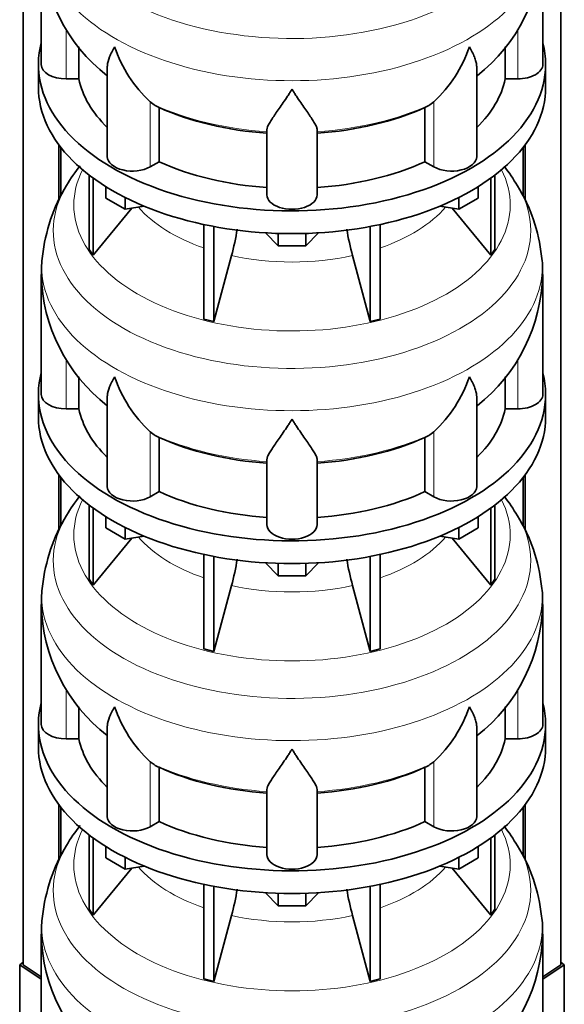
# Model space of a CAD drawing. Header units: millimetres. Extents: x 166 to 773, y -3911 to 2448.
# Tile 5 of 29: x 578 to 773, y -3657 to -3304. Entities that reach past the tile are written whole.
import ezdxf

# ---------------------------------------------------------------- set-up
doc = ezdxf.new("R2010")
doc.units = ezdxf.units.MM
for name, color, linetype in [('LOW_134-19', 7, 'Continuous'), ('VSI134_DIFFUSORE', 7, 'Continuous'), ('VSI134_TERMINALE', 7, 'Continuous')]:
    doc.layers.add(name, color=color, linetype=linetype)

# ---------------------------------------------------------------- blocks, each defined once
blk = doc.blocks.new('SE4')
at = {"layer": 'LOW_134-19', "color": 7, "linetype": 'Continuous', "lineweight": 35}
for p, q in [((579.14, -3643.2), (579.14, -1381.16)), ((771.99, -3643.2), (771.99, -1381.16)), ((591.89, -3348.95), (591.89, -3368.84)), ((759.24, -3348.95), (759.24, -3368.82)), ((592.64, -3349.94), (592.64, -3367.4)), ((758.49, -3349.94), (758.49, -3367.18)), ((591.89, -3467.35), (591.89, -3487.23)), ((592.64, -3468.34), (592.64, -3485.79)), ((758.49, -3468.34), (758.49, -3485.57)), ((759.24, -3467.35), (759.24, -3487.22)), ((591.89, -3585.74), (591.89, -3605.63)), ((759.24, -3585.74), (759.24, -3605.61)), ((592.64, -3586.73), (592.64, -3604.18)), ((758.49, -3586.73), (758.49, -3603.96))]:
    blk.add_line(p, q, dxfattribs=at)
at = {"layer": 'VSI134_DIFFUSORE', "color": 7, "linetype": 'Continuous', "lineweight": 35}
for p, q in [((585.57, -3277.09), (585.57, -3320.14)), ((765.57, -3320.14), (765.57, -3277.09)), ((599.09, -3325.34), (599.09, -3313.87)), ((752.04, -3313.86), (752.04, -3325.34)), ((584.57, -3320.14), (584.57, -3328.31)), ((741.84, -3353.21), (741.84, -3320.92)), ((766.57, -3328.31), (766.57, -3320.14)), ((609.29, -3321.05), (609.29, -3353.21)), ((594.57, -3325.34), (599.09, -3325.34)), ((752.04, -3325.34), (756.57, -3325.34)), ((626.08, -3334.59), (624.65, -3333.54)), ((726.48, -3333.54), (725.06, -3334.59)), ((627.86, -3355.04), (627.86, -3335.56)), ((723.28, -3335.56), (723.28, -3355.04)), ((666.57, -3366.91), (666.57, -3343.56)), ((684.57, -3366.91), (684.57, -3343.56)), ((624.65, -3356.88), (627.86, -3355.04)), ((723.28, -3355.04), (726.48, -3356.88)), ((602.74, -3359.81), (602.74, -3386.49)), ((748.39, -3359.81), (748.39, -3386.49)), ((604.27, -3360.95), (604.27, -3388.62)), ((746.86, -3360.95), (746.86, -3388.62)), ((608.81, -3368.07), (608.81, -3364.01)), ((742.32, -3368.07), (742.32, -3364.01)), ((615.75, -3372.07), (608.81, -3368.07)), ((615.75, -3372.07), (615.75, -3367.9)), ((735.38, -3372.07), (735.38, -3367.9)), ((742.32, -3368.07), (735.38, -3372.07)), ((604.27, -3388.62), (618.13, -3371.71)), ((622.57, -3371.02), (615.75, -3372.07)), ((735.38, -3372.07), (728.56, -3371.02)), ((733, -3371.71), (746.86, -3388.62)), ((643.87, -3377.56), (643.87, -3411.48)), ((647.56, -3378.3), (647.56, -3412.37)), ((670.66, -3385.21), (666.01, -3380.55)), ((670.66, -3385.21), (670.66, -3380.77)), ((685.12, -3380.55), (680.47, -3385.21)), ((680.47, -3385.21), (680.47, -3380.77)), ((703.57, -3378.3), (703.57, -3412.37)), ((707.26, -3377.56), (707.26, -3411.48)), ((602.74, -3386.49), (604.27, -3388.62)), ((680.47, -3385.21), (670.66, -3385.21)), ((746.86, -3388.62), (748.39, -3386.49)), ((647.56, -3412.37), (653.84, -3388.75)), ((697.29, -3388.75), (703.57, -3412.37)), ((585.57, -3395.48), (585.57, -3438.53)), ((765.57, -3438.53), (765.57, -3395.48)), ((643.87, -3411.48), (647.56, -3412.37)), ((703.57, -3412.37), (707.26, -3411.48)), ((599.09, -3443.73), (599.09, -3432.26)), ((752.04, -3432.25), (752.04, -3443.73)), ((584.57, -3438.53), (584.57, -3446.7)), ((609.29, -3439.44), (609.29, -3471.6)), ((741.84, -3471.6), (741.84, -3439.32)), ((766.57, -3446.7), (766.57, -3438.53)), ((594.57, -3443.73), (599.09, -3443.73)), ((752.04, -3443.73), (756.57, -3443.73)), ((626.08, -3452.98), (624.65, -3451.93)), ((627.86, -3473.43), (627.86, -3453.95)), ((723.28, -3453.95), (723.28, -3473.43)), ((726.48, -3451.93), (725.06, -3452.98)), ((666.57, -3485.3), (666.57, -3461.95)), ((684.57, -3485.3), (684.57, -3461.95)), ((624.65, -3475.28), (627.86, -3473.43)), ((723.28, -3473.43), (726.48, -3475.28)), ((602.74, -3478.2), (602.74, -3504.88)), ((604.27, -3479.35), (604.27, -3507.01)), ((746.86, -3479.35), (746.86, -3507.01)), ((748.39, -3478.2), (748.39, -3504.88)), ((608.81, -3486.46), (608.81, -3482.4)), ((742.32, -3486.46), (742.32, -3482.4)), ((615.75, -3490.47), (608.81, -3486.46)), ((615.75, -3490.47), (615.75, -3486.29)), ((735.38, -3490.47), (735.38, -3486.29)), ((742.32, -3486.46), (735.38, -3490.47)), ((604.27, -3507.01), (618.13, -3490.1)), ((622.57, -3489.41), (615.75, -3490.47)), ((735.38, -3490.47), (728.56, -3489.41)), ((733, -3490.1), (746.86, -3507.01)), ((643.87, -3495.95), (643.87, -3529.88)), ((647.56, -3496.69), (647.56, -3530.76)), ((703.57, -3496.69), (703.57, -3530.76)), ((707.26, -3495.95), (707.26, -3529.88)), ((670.66, -3503.6), (666.01, -3498.95)), ((670.66, -3503.6), (670.66, -3499.16)), ((685.12, -3498.95), (680.47, -3503.6)), ((680.47, -3503.6), (680.47, -3499.16)), ((680.47, -3503.6), (670.66, -3503.6)), ((602.74, -3504.88), (604.27, -3507.01)), ((647.56, -3530.76), (653.84, -3507.14)), ((697.29, -3507.14), (703.57, -3530.76)), ((746.86, -3507.01), (748.39, -3504.88)), ((585.57, -3513.87), (585.57, -3556.93)), ((765.57, -3556.93), (765.57, -3513.87)), ((643.87, -3529.88), (647.56, -3530.76)), ((703.57, -3530.76), (707.26, -3529.88)), ((599.09, -3562.12), (599.09, -3550.66)), ((752.04, -3550.64), (752.04, -3562.12)), ((584.57, -3556.93), (584.57, -3565.09)), ((766.57, -3565.09), (766.57, -3556.93)), ((609.29, -3557.83), (609.29, -3589.99)), ((741.84, -3589.99), (741.84, -3557.71)), ((594.57, -3562.12), (599.09, -3562.12)), ((752.04, -3562.12), (756.57, -3562.12)), ((626.08, -3571.37), (624.65, -3570.32)), ((726.48, -3570.32), (725.06, -3571.37)), ((627.86, -3591.82), (627.86, -3572.34)), ((723.28, -3572.34), (723.28, -3591.82)), ((666.57, -3603.69), (666.57, -3580.34)), ((684.57, -3603.69), (684.57, -3580.34)), ((624.65, -3593.67), (627.86, -3591.82)), ((723.28, -3591.82), (726.48, -3593.67)), ((602.74, -3596.59), (602.74, -3623.27)), ((604.27, -3597.74), (604.27, -3625.4)), ((746.86, -3597.74), (746.86, -3625.4)), ((748.39, -3596.59), (748.39, -3623.27)), ((608.81, -3604.85), (608.81, -3600.8)), ((742.32, -3604.85), (742.32, -3600.8)), ((615.75, -3608.86), (608.81, -3604.85)), ((615.75, -3608.86), (615.75, -3604.68)), ((735.38, -3608.86), (735.38, -3604.68)), ((742.32, -3604.85), (735.38, -3608.86)), ((604.27, -3625.4), (618.13, -3608.49)), ((622.57, -3607.8), (615.75, -3608.86)), ((735.38, -3608.86), (728.56, -3607.8)), ((733, -3608.49), (746.86, -3625.4)), ((643.87, -3614.34), (643.87, -3648.27)), ((647.56, -3615.08), (647.56, -3649.15)), ((670.66, -3621.99), (666.01, -3617.34)), ((670.66, -3621.99), (670.66, -3617.55)), ((685.12, -3617.34), (680.47, -3621.99)), ((680.47, -3621.99), (680.47, -3617.55)), ((703.57, -3615.08), (703.57, -3649.15)), ((707.26, -3614.34), (707.26, -3648.27)), ((602.74, -3623.27), (604.27, -3625.4)), ((680.47, -3621.99), (670.66, -3621.99)), ((746.86, -3625.4), (748.39, -3623.27)), ((647.56, -3649.15), (653.84, -3625.53)), ((697.29, -3625.53), (703.57, -3649.15)), ((585.57, -3632.26), (585.57, -3675.32)), ((765.57, -3675.32), (765.57, -3632.26)), ((643.87, -3648.27), (647.56, -3649.15)), ((703.57, -3649.15), (707.26, -3648.27))]:
    blk.add_line(p, q, dxfattribs=at)
at = {"layer": 'VSI134_DIFFUSORE', "color": 4, "linetype": 'Continuous', "lineweight": 9}
for p, q in [((594.57, -3325.34), (594.57, -3307.53)), ((756.57, -3325.34), (756.57, -3307.52)), ((624.65, -3356.88), (624.65, -3333.54)), ((726.48, -3356.88), (726.48, -3333.54)), ((594.57, -3443.73), (594.57, -3425.92)), ((756.57, -3443.73), (756.57, -3425.91)), ((624.65, -3475.28), (624.65, -3451.93)), ((726.48, -3475.28), (726.48, -3451.93)), ((594.57, -3562.12), (594.57, -3544.32)), ((756.57, -3562.12), (756.57, -3544.3)), ((624.65, -3593.67), (624.65, -3570.32)), ((726.48, -3593.67), (726.48, -3570.32))]:
    blk.add_line(p, q, dxfattribs=at)
at = {"layer": 'VSI134_DIFFUSORE', "color": 7, "linetype": 'Continuous', "lineweight": 35}
for centre, radius, start, end in [((646.42, -3276.09), 60.79, 181.0026, 232.2834), ((704.52, -3276.14), 60.92, 307.9312, 359.1052), ((657.15, -3298.58), 47.73, 198.6373, 227.0857), ((693.98, -3298.58), 47.73, 312.9143, 341.3628), ((633.99, -3322.2), 14.7, 237.4509, 245.3566), ((717.15, -3322.2), 14.7, 294.6434, 302.5491), ((653.89, -3399.11), 69.09, 141.9104, 149.0482), ((698.6, -3397.5), 67, 30.2847, 37.6147), ((646.97, -3395.36), 61.23, 148.7478, 174.008), ((706.17, -3395.01), 59.23, 5.8949, 31.8687), ((564, -3364.43), 93.08, 344.857, 350.8438), ((785.82, -3364.64), 91.75, 189.1567, 195.2315), ((616.05, -3394.25), 30.43, 169.9896, 182.4531), ((740.94, -3393.56), 24.56, 355.4973, 10.8697), ((646.42, -3394.49), 60.79, 181.0026, 232.2834), ((704.52, -3394.53), 60.92, 307.9312, 359.1052), ((657.15, -3416.97), 47.73, 198.6373, 227.0857), ((693.98, -3416.97), 47.73, 312.9143, 341.3628), ((633.99, -3440.59), 14.7, 237.4509, 245.3566), ((717.15, -3440.59), 14.7, 294.6434, 302.5491), ((653.89, -3517.5), 69.09, 141.9738, 149.0482), ((698.6, -3515.89), 67, 30.2847, 37.6228), ((646.97, -3513.75), 61.23, 148.7478, 174.008), ((706.17, -3513.4), 59.23, 5.8949, 31.8687), ((564, -3482.83), 93.08, 344.857, 350.8438), ((785.82, -3483.03), 91.75, 189.1567, 195.2315), ((616.05, -3512.64), 30.43, 169.9896, 182.4531), ((740.94, -3511.95), 24.56, 355.4973, 10.8697), ((646.42, -3512.88), 60.79, 181.0026, 232.2834), ((704.52, -3512.93), 60.92, 307.9312, 359.1052), ((657.15, -3535.36), 47.73, 198.6373, 227.0857), ((693.98, -3535.36), 47.73, 312.9143, 341.3628), ((633.99, -3558.98), 14.7, 237.4509, 245.3566), ((717.15, -3558.98), 14.7, 294.6434, 302.5491), ((653.89, -3635.89), 69.09, 141.9104, 149.0482), ((698.6, -3634.29), 67, 30.2847, 37.6228), ((646.97, -3632.15), 61.23, 148.7478, 174.008), ((706.17, -3631.79), 59.23, 5.8949, 31.8687), ((564, -3601.22), 93.08, 344.857, 350.8438), ((785.82, -3601.43), 91.75, 189.1567, 195.2315), ((616.05, -3631.03), 30.43, 169.9896, 182.4531), ((740.94, -3630.34), 24.56, 355.4973, 10.8697), ((646.42, -3631.27), 60.79, 181.0026, 232.2834), ((704.52, -3631.32), 60.92, 307.9312, 359.1052)]:
    blk.add_arc(centre, radius, start, end, dxfattribs=at)
at = {"layer": 'VSI134_DIFFUSORE', "color": 4, "linetype": 'Continuous', "lineweight": 9}
for centre, major_axis, start_param, end_param in [((675.57, -3261.37), (85.67, 0), 2.810807, 6.283185), ((675.57, -3274.12), (-89.83, 0), 0, 3.209892), ((675.57, -3298.67), (-79.5, 0), 0.898849, 1.457346), ((675.57, -3298.67), (79.5, 0), 4.82584, 5.384336), ((675.57, -3370.57), (-78.3, 0), 0, 3.425204), ((675.57, -3370.57), (-78.3, 0), 5.999574, 6.283185), ((675.57, -3379.76), (85.67, 0), 2.810807, 6.283185), ((675.57, -3379.76), (85.67, 0), 0, 0.32963), ((675.57, -3355.45), (-61.63, 0), 0.463231, 1.030574), ((675.57, -3355.45), (61.63, 0), 5.252612, 5.819954), ((675.57, -3392.52), (-89.83, 0), 0, 3.209892), ((675.57, -3392.52), (-89.83, 0), 6.215267, 6.283185), ((675.57, -3355.45), (-61.63, 0), 1.210556, 1.931037), ((675.57, -3417.06), (-79.5, 0), 0.898849, 1.457346), ((675.57, -3417.06), (79.5, 0), 4.82584, 5.384336), ((675.57, -3488.96), (-78.3, 0), 0, 3.425204), ((675.57, -3488.96), (-78.3, 0), 5.999574, 6.283185), ((675.57, -3498.15), (85.67, 0), 2.810807, 6.283185), ((675.57, -3498.15), (85.67, 0), 0, 0.32963), ((675.57, -3473.84), (-61.63, 0), 0.463231, 1.030574), ((675.57, -3473.84), (61.63, 0), 5.252612, 5.819954), ((675.57, -3510.91), (-89.83, 0), 0, 3.209892), ((675.57, -3510.91), (-89.83, 0), 6.215267, 6.283185), ((675.57, -3473.84), (-61.63, 0), 1.210556, 1.931037), ((675.57, -3535.45), (-79.5, 0), 0.898849, 1.457346), ((675.57, -3535.45), (79.5, 0), 4.82584, 5.384336), ((675.57, -3607.35), (-78.3, 0), 0, 3.425204), ((675.57, -3607.35), (-78.3, 0), 5.999574, 6.283185), ((675.57, -3616.54), (85.67, 0), 2.810807, 6.283185), ((675.57, -3616.54), (85.67, 0), 0, 0.32963), ((675.57, -3592.23), (-61.63, 0), 0.463231, 1.030574), ((675.57, -3592.23), (61.63, 0), 5.252612, 5.819954), ((675.57, -3629.3), (-89.83, 0), 0, 3.209892), ((675.57, -3629.3), (-89.83, 0), 6.215267, 6.283185), ((675.57, -3592.23), (-61.63, 0), 1.210556, 1.931037)]:
    blk.add_ellipse(centre, major_axis=major_axis, ratio=0.57735, start_param=start_param, end_param=end_param, dxfattribs=at)
at = {"layer": 'VSI134_DIFFUSORE', "color": 7, "linetype": 'Continuous', "lineweight": 35}
for centre, major_axis, start_param, end_param in [((675.57, -3320.14), (91, 0), 2.993207, 6.283185), ((675.57, -3320.14), (91, 0), 0, 0.148386), ((594.57, -3320.14), (9, 0), 3.141593, 4.712389), ((756.57, -3320.14), (-9, 0), 1.570796, 3.141593), ((675.57, -3320.14), (-77, 0), 0.117151, 0.534109), ((675.57, -3320.14), (77, 0), 5.749077, 6.166034), ((675.57, -3328.31), (-91, 0), 0, 3.141593), ((675.57, -3300.66), (-77, 0), 0.902549, 1.453645), ((675.57, -3300.66), (77, 0), 4.82954, 5.380636), ((618.29, -3353.21), (9, 0), 3.141593, 5.497787), ((675.57, -3320.14), (-77, 0), 0.902549, 1.453645), ((675.57, -3320.14), (77, 0), 4.82954, 5.380636), ((732.84, -3353.21), (-9, 0), 0.785398, 3.141593), ((675.57, -3366.91), (-9, 0), 0, 3.141593), ((675.57, -3438.53), (91, 0), 2.993207, 6.283185), ((675.57, -3438.53), (91, 0), 0, 0.148386), ((594.57, -3438.53), (9, 0), 3.141593, 4.712389), ((756.57, -3438.53), (-9, 0), 1.570796, 3.141593), ((675.57, -3438.53), (-77, 0), 0.117151, 0.534109), ((675.57, -3438.53), (77, 0), 5.749077, 6.166034), ((675.57, -3446.7), (-91, 0), 0, 3.141593), ((675.57, -3419.06), (-77, 0), 0.902549, 1.453645), ((675.57, -3419.06), (77, 0), 4.82954, 5.380636), ((618.29, -3471.6), (9, 0), 3.141593, 5.497787), ((732.84, -3471.6), (-9, 0), 0.785398, 3.141593), ((675.57, -3438.53), (-77, 0), 0.902549, 1.453645), ((675.57, -3438.53), (77, 0), 4.82954, 5.380636), ((675.57, -3485.3), (-9, 0), 0, 3.141593), ((675.57, -3556.93), (91, 0), 2.993207, 6.283185), ((675.57, -3556.93), (91, 0), 0, 0.148386), ((594.57, -3556.93), (9, 0), 3.141593, 4.712389), ((756.57, -3556.93), (-9, 0), 1.570796, 3.141593), ((675.57, -3556.93), (-77, 0), 0.117151, 0.534109), ((675.57, -3556.93), (77, 0), 5.749077, 6.166034), ((675.57, -3565.09), (-91, 0), 0, 3.141593), ((675.57, -3537.45), (-77, 0), 0.902549, 1.453645), ((675.57, -3537.45), (77, 0), 4.82954, 5.380636), ((618.29, -3589.99), (9, 0), 3.141593, 5.497787), ((675.57, -3556.93), (-77, 0), 0.902549, 1.453645), ((675.57, -3556.93), (77, 0), 4.82954, 5.380636), ((732.84, -3589.99), (-9, 0), 0.785398, 3.141593), ((675.57, -3603.69), (-9, 0), 0, 3.141593)]:
    blk.add_ellipse(centre, major_axis=major_axis, ratio=0.57735, start_param=start_param, end_param=end_param, dxfattribs=at)
for points, knots in [([(609.29, -3321.07), (609.29, -3320.91), (609.3, -3320.75), (609.38, -3319.57), (609.67, -3318.52), (610.34, -3316.84), (610.6, -3316.27), (611.06, -3315.38), (611.22, -3315.08), (611.47, -3314.62), (611.6, -3314.39), (611.74, -3314.15), (611.83, -3313.99), (611.88, -3313.91), (611.93, -3313.83)], [0.4600931, 0.4600931, 0.4600931, 0.4600931, 0.5, 0.5, 0.75, 0.75, 0.875, 0.875, 0.9375, 0.9375, 0.96875, 0.984375, 0.984375, 1, 1, 1, 1]), ([(741.84, -3321.02), (741.84, -3320.88), (741.83, -3320.75), (741.79, -3320.11), (741.7, -3319.6), (741.43, -3318.53), (741.25, -3317.99), (740.8, -3316.86), (740.53, -3316.28), (740.08, -3315.38), (739.92, -3315.08), (739.66, -3314.62), (739.57, -3314.46), (739.39, -3314.15), (739.3, -3313.99), (739.21, -3313.83)], [0.4658143, 0.4658143, 0.4658143, 0.4658143, 0.5, 0.5, 0.625, 0.625, 0.75, 0.75, 0.875, 0.875, 0.9375, 0.9375, 0.96875, 0.96875, 1, 1, 1, 1]), ([(675.57, -3329.05), (675.43, -3329.27), (675.3, -3329.48), (675.03, -3329.9), (674.9, -3330.1), (674.5, -3330.72), (674.24, -3331.13), (673.45, -3332.32), (672.94, -3333.08), (671.92, -3334.56), (671.43, -3335.27), (670.48, -3336.63), (670.03, -3337.27), (669.18, -3338.49), (668.79, -3339.07), (668.25, -3339.89), (668.08, -3340.16), (667.75, -3340.67), (667.6, -3340.92), (667.19, -3341.64), (666.97, -3342.08), (666.66, -3342.88), (666.57, -3343.24), (666.57, -3343.56)], [0, 0, 0, 0, 0.03125, 0.03125, 0.0625, 0.0625, 0.125, 0.125, 0.25, 0.25, 0.375, 0.375, 0.5, 0.5, 0.625, 0.625, 0.6875, 0.6875, 0.75, 0.75, 0.875, 0.875, 1, 1, 1, 1]), ([(684.57, -3343.56), (684.57, -3343.24), (684.48, -3342.88), (684.16, -3342.08), (683.94, -3341.64), (683.53, -3340.92), (683.38, -3340.67), (683.06, -3340.16), (682.89, -3339.89), (682.35, -3339.07), (681.95, -3338.49), (681.1, -3337.27), (680.65, -3336.63), (679.71, -3335.28), (679.21, -3334.57), (678.2, -3333.09), (677.68, -3332.32), (676.89, -3331.13), (676.63, -3330.72), (676.23, -3330.11), (676.1, -3329.9), (675.83, -3329.48), (675.7, -3329.27), (675.57, -3329.05)], [0, 0, 0, 0, 0.125, 0.125, 0.25, 0.25, 0.3125, 0.3125, 0.375, 0.375, 0.5, 0.5, 0.625, 0.625, 0.75, 0.75, 0.875, 0.875, 0.9375, 0.9375, 0.96875, 0.96875, 1, 1, 1, 1]), ([(609.29, -3439.46), (609.29, -3439.3), (609.3, -3439.14), (609.38, -3437.96), (609.67, -3436.91), (610.34, -3435.24), (610.6, -3434.66), (611.06, -3433.77), (611.22, -3433.47), (611.47, -3433.01), (611.6, -3432.78), (611.74, -3432.54), (611.83, -3432.38), (611.88, -3432.3), (611.93, -3432.23)], [0.4600931, 0.4600931, 0.4600931, 0.4600931, 0.5, 0.5, 0.75, 0.75, 0.875, 0.875, 0.9375, 0.9375, 0.96875, 0.984375, 0.984375, 1, 1, 1, 1]), ([(741.84, -3439.41), (741.84, -3439.28), (741.83, -3439.14), (741.79, -3438.5), (741.7, -3437.99), (741.43, -3436.93), (741.25, -3436.38), (740.8, -3435.25), (740.53, -3434.67), (740.08, -3433.78), (739.92, -3433.47), (739.66, -3433.01), (739.57, -3432.86), (739.39, -3432.54), (739.3, -3432.38), (739.21, -3432.23)], [0.4658143, 0.4658143, 0.4658143, 0.4658143, 0.5, 0.5, 0.625, 0.625, 0.75, 0.75, 0.875, 0.875, 0.9375, 0.9375, 0.96875, 0.96875, 1, 1, 1, 1]), ([(675.57, -3447.45), (675.43, -3447.66), (675.3, -3447.87), (675.03, -3448.29), (674.9, -3448.5), (674.5, -3449.11), (674.24, -3449.52), (673.45, -3450.71), (672.94, -3451.48), (671.92, -3452.95), (671.43, -3453.67), (670.48, -3455.02), (670.03, -3455.66), (669.18, -3456.88), (668.79, -3457.46), (668.25, -3458.28), (668.08, -3458.55), (667.75, -3459.06), (667.6, -3459.31), (667.19, -3460.03), (666.97, -3460.47), (666.66, -3461.27), (666.57, -3461.63), (666.57, -3461.95)], [0, 0, 0, 0, 0.03125, 0.03125, 0.0625, 0.0625, 0.125, 0.125, 0.25, 0.25, 0.375, 0.375, 0.5, 0.5, 0.625, 0.625, 0.6875, 0.6875, 0.75, 0.75, 0.875, 0.875, 1, 1, 1, 1]), ([(684.57, -3461.95), (684.57, -3461.63), (684.48, -3461.27), (684.16, -3460.47), (683.94, -3460.03), (683.53, -3459.31), (683.38, -3459.06), (683.06, -3458.55), (682.89, -3458.28), (682.35, -3457.46), (681.95, -3456.88), (681.1, -3455.66), (680.65, -3455.02), (679.71, -3453.67), (679.21, -3452.96), (678.2, -3451.48), (677.68, -3450.71), (676.89, -3449.52), (676.63, -3449.12), (676.23, -3448.5), (676.1, -3448.29), (675.83, -3447.87), (675.7, -3447.66), (675.57, -3447.45)], [0, 0, 0, 0, 0.125, 0.125, 0.25, 0.25, 0.3125, 0.3125, 0.375, 0.375, 0.5, 0.5, 0.625, 0.625, 0.75, 0.75, 0.875, 0.875, 0.9375, 0.9375, 0.96875, 0.96875, 1, 1, 1, 1]), ([(609.29, -3557.85), (609.29, -3557.69), (609.3, -3557.53), (609.38, -3556.35), (609.67, -3555.3), (610.34, -3553.63), (610.6, -3553.05), (611.06, -3552.16), (611.22, -3551.86), (611.47, -3551.4), (611.6, -3551.17), (611.74, -3550.93), (611.83, -3550.78), (611.88, -3550.7), (611.93, -3550.62)], [0.4600931, 0.4600931, 0.4600931, 0.4600931, 0.5, 0.5, 0.75, 0.75, 0.875, 0.875, 0.9375, 0.9375, 0.96875, 0.984375, 0.984375, 1, 1, 1, 1]), ([(741.84, -3557.8), (741.84, -3557.67), (741.83, -3557.53), (741.79, -3556.89), (741.7, -3556.38), (741.43, -3555.32), (741.25, -3554.77), (740.8, -3553.64), (740.53, -3553.06), (740.08, -3552.17), (739.92, -3551.87), (739.66, -3551.4), (739.57, -3551.25), (739.39, -3550.93), (739.3, -3550.78), (739.21, -3550.62)], [0.4658143, 0.4658143, 0.4658143, 0.4658143, 0.5, 0.5, 0.625, 0.625, 0.75, 0.75, 0.875, 0.875, 0.9375, 0.9375, 0.96875, 0.96875, 1, 1, 1, 1]), ([(675.57, -3565.84), (675.43, -3566.05), (675.3, -3566.26), (675.03, -3566.68), (674.9, -3566.89), (674.5, -3567.51), (674.24, -3567.91), (673.45, -3569.1), (672.94, -3569.87), (671.92, -3571.35), (671.43, -3572.06), (670.48, -3573.41), (670.03, -3574.05), (669.18, -3575.27), (668.79, -3575.85), (668.25, -3576.67), (668.08, -3576.94), (667.75, -3577.46), (667.6, -3577.71), (667.19, -3578.43), (666.97, -3578.86), (666.66, -3579.66), (666.57, -3580.02), (666.57, -3580.34)], [0, 0, 0, 0, 0.03125, 0.03125, 0.0625, 0.0625, 0.125, 0.125, 0.25, 0.25, 0.375, 0.375, 0.5, 0.5, 0.625, 0.625, 0.6875, 0.6875, 0.75, 0.75, 0.875, 0.875, 1, 1, 1, 1]), ([(684.57, -3580.34), (684.57, -3580.02), (684.48, -3579.66), (684.16, -3578.87), (683.94, -3578.43), (683.53, -3577.71), (683.38, -3577.46), (683.06, -3576.94), (682.89, -3576.68), (682.35, -3575.86), (681.95, -3575.28), (681.1, -3574.06), (680.65, -3573.41), (679.71, -3572.06), (679.21, -3571.35), (678.2, -3569.87), (677.68, -3569.11), (676.89, -3567.91), (676.63, -3567.51), (676.23, -3566.89), (676.1, -3566.68), (675.83, -3566.26), (675.7, -3566.05), (675.57, -3565.84)], [0, 0, 0, 0, 0.125, 0.125, 0.25, 0.25, 0.3125, 0.3125, 0.375, 0.375, 0.5, 0.5, 0.625, 0.625, 0.75, 0.75, 0.875, 0.875, 0.9375, 0.9375, 0.96875, 0.96875, 1, 1, 1, 1])]:
    blk.add_open_spline(points, degree=3, knots=knots, dxfattribs=at)
at = {"layer": 'VSI134_TERMINALE', "color": 7, "linetype": 'Continuous', "lineweight": 35}
for p, q in [((579.14, -3642.24), (577.85, -3643.23)), ((773.28, -3643.23), (771.99, -3642.24)), ((577.85, -3643.23), (585.57, -3648.35)), ((577.85, -3643.23), (577.85, -3670.78)), ((585.57, -3647.47), (579.14, -3643.2)), ((771.99, -3643.2), (765.57, -3647.47)), ((765.57, -3648.35), (773.28, -3643.23)), ((773.28, -3643.23), (773.28, -3670.78))]:
    blk.add_line(p, q, dxfattribs=at)

msp = doc.modelspace()

# ---------------------------------------------------------------- block references
msp.add_blockref('SE4', (0, 0))

doc.saveas('drawing.dxf')
